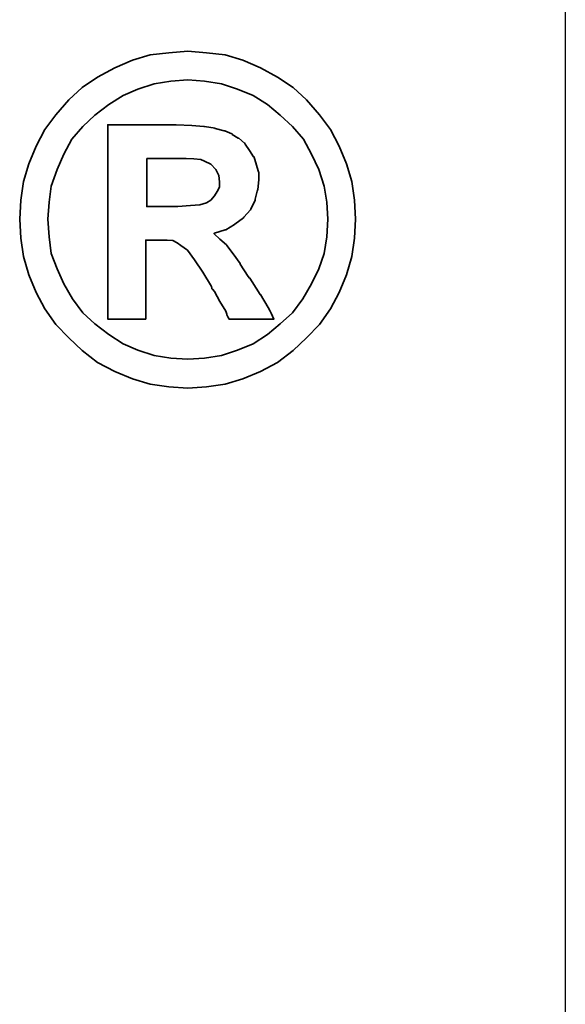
# Model space of a CAD drawing. Header units: millimetres. Extents: x -51 to 427, y -66 to 81.
# Tile 100 of 105: x 266.381 to 267, y 1.302 to 2.42. Entities that reach past the tile are written whole.
import ezdxf

# ---------------------------------------------------------------- set-up
doc = ezdxf.new("R2010")
doc.units = ezdxf.units.MM
for name, color, linetype in [('DIM', 4, 'Continuous'), ('layer 1', 7, 'Continuous'), ('OUT', 3, 'Continuous')]:
    doc.layers.add(name, color=color, linetype=linetype)

# ---------------------------------------------------------------- blocks, each defined once
blk = doc.blocks.new('TBI MOTION logo(完整正式版)')
at = {"layer": 'layer 1', "color": 22, "lineweight": 35}
for points, knots in [([(81.20634, 4.98624), (81.20634, 4.98624), (81.18649, 5.32862), (81.18649, 5.32862), (81.18649, 5.32862), (81.18649, 5.32862), (81.13886, 5.66206), (81.13886, 5.66206), (81.13886, 5.66206), (81.13886, 5.66206), (81.04359, 5.97764), (81.04359, 5.97764), (81.04359, 5.97764), (81.04359, 5.97764), (80.91061, 6.29124), (80.91061, 6.29124), (80.91061, 6.29124), (80.91061, 6.29124), (80.75778, 6.58697), (80.75778, 6.58697), (80.75778, 6.58697), (80.75778, 6.58697), (80.5593, 6.85294), (80.5593, 6.85294), (80.5593, 6.85294), (80.5593, 6.85294), (80.33105, 7.1189), (80.33105, 7.1189), (80.33105, 7.1189), (80.33105, 7.1189), (80.09287, 7.33921), (80.09287, 7.33921), (80.09287, 7.33921), (80.09287, 7.33921), (79.815, 7.51982), (79.815, 7.51982), (79.815, 7.51982), (79.815, 7.51982), (79.51133, 7.69051), (79.51133, 7.69051), (79.51133, 7.69051), (79.51133, 7.69051), (79.19773, 7.8235), (79.19773, 7.8235), (79.19773, 7.8235), (79.19773, 7.8235), (78.88215, 7.91877), (78.88215, 7.91877), (78.88215, 7.91877), (78.88215, 7.91877), (78.54871, 7.95846), (78.54871, 7.95846), (78.54871, 7.95846), (78.54871, 7.95846), (78.21526, 7.98625), (78.21526, 7.98625), (78.21526, 7.98625), (78.21526, 7.98625), (77.87388, 7.95846), (77.87388, 7.95846), (77.87388, 7.95846), (77.87388, 7.95846), (77.54044, 7.91877), (77.54044, 7.91877), (77.54044, 7.91877), (77.54044, 7.91877), (77.22485, 7.8235), (77.22485, 7.8235), (77.22485, 7.8235), (77.22485, 7.8235), (76.91027, 7.69051), (76.91027, 7.69051), (76.91027, 7.69051), (76.91027, 7.69051), (76.6056, 7.51982), (76.6056, 7.51982), (76.6056, 7.51982), (76.6056, 7.51982), (76.32972, 7.33921), (76.32972, 7.33921), (76.32972, 7.33921), (76.32972, 7.33921), (76.09154, 7.1189), (76.09154, 7.1189), (76.09154, 7.1189), (76.09154, 7.1189), (75.86329, 6.85294), (75.86329, 6.85294), (75.86329, 6.85294), (75.86329, 6.85294), (75.66382, 6.58697), (75.66382, 6.58697), (75.66382, 6.58697), (75.66382, 6.58697), (75.51099, 6.29124), (75.51099, 6.29124), (75.51099, 6.29124), (75.51099, 6.29124), (75.37702, 5.97764), (75.37702, 5.97764), (75.37702, 5.97764), (75.37702, 5.97764), (75.28175, 5.66206), (75.28175, 5.66206), (75.28175, 5.66206), (75.28175, 5.66206), (75.23411, 5.32862), (75.23411, 5.32862), (75.23411, 5.32862), (75.23411, 5.32862), (75.21625, 4.98624), (75.21625, 4.98624), (75.21625, 4.98624), (75.21625, 4.98624), (75.23411, 4.6528), (75.23411, 4.6528), (75.23411, 4.6528), (75.23411, 4.6528), (75.28175, 4.32035), (75.28175, 4.32035), (75.28175, 4.32035), (75.28175, 4.32035), (75.37702, 3.99583), (75.37702, 3.99583), (75.37702, 3.99583), (75.37702, 3.99583), (75.51099, 3.68224), (75.51099, 3.68224), (75.51099, 3.68224), (75.51099, 3.68224), (75.66382, 3.38749), (75.66382, 3.38749), (75.66382, 3.38749), (75.66382, 3.38749), (75.86329, 3.10963), (75.86329, 3.10963), (75.86329, 3.10963), (75.86329, 3.10963), (76.09154, 2.87145), (76.09154, 2.87145), (76.09154, 2.87145), (76.09154, 2.87145), (76.32972, 2.6432), (76.32972, 2.6432), (76.32972, 2.6432), (76.32972, 2.6432), (76.6056, 2.43381), (76.6056, 2.43381), (76.6056, 2.43381), (76.6056, 2.43381), (76.91027, 2.27205), (76.91027, 2.27205), (76.91027, 2.27205), (76.91027, 2.27205), (77.22485, 2.13906), (77.22485, 2.13906), (77.22485, 2.13906), (77.22485, 2.13906), (77.54044, 2.0438), (77.54044, 2.0438), (77.54044, 2.0438), (77.54044, 2.0438), (77.87388, 1.99616), (77.87388, 1.99616), (77.87388, 1.99616), (77.87388, 1.99616), (78.21526, 1.97631), (78.21526, 1.97631), (78.21526, 1.97631), (78.21526, 1.97631), (78.54871, 1.99616), (78.54871, 1.99616), (78.54871, 1.99616), (78.54871, 1.99616), (78.88215, 2.0438), (78.88215, 2.0438), (78.88215, 2.0438), (78.88215, 2.0438), (79.19773, 2.13906), (79.19773, 2.13906), (79.19773, 2.13906), (79.19773, 2.13906), (79.51133, 2.27205), (79.51133, 2.27205), (79.51133, 2.27205), (79.51133, 2.27205), (79.815, 2.43381), (79.815, 2.43381), (79.815, 2.43381), (79.815, 2.43381), (80.09287, 2.6432), (80.09287, 2.6432), (80.09287, 2.6432), (80.09287, 2.6432), (80.33105, 2.87145), (80.33105, 2.87145), (80.33105, 2.87145), (80.33105, 2.87145), (80.5593, 3.10963), (80.5593, 3.10963), (80.5593, 3.10963), (80.5593, 3.10963), (80.75778, 3.38749), (80.75778, 3.38749), (80.75778, 3.38749), (80.75778, 3.38749), (80.91061, 3.68224), (80.91061, 3.68224), (80.91061, 3.68224), (80.91061, 3.68224), (81.04359, 3.99583), (81.04359, 3.99583), (81.04359, 3.99583), (81.04359, 3.99583), (81.13886, 4.32035), (81.13886, 4.32035), (81.13886, 4.32035), (81.13886, 4.32035), (81.18649, 4.6528), (81.18649, 4.6528), (81.18649, 4.6528), (81.18649, 4.6528), (81.20634, 4.98624), (81.20634, 4.98624)], [0, 0, 0, 0, 0.01785714, 0.01785714, 0.01785714, 0.01785714, 0.03571429, 0.03571429, 0.03571429, 0.03571429, 0.05357143, 0.05357143, 0.05357143, 0.05357143, 0.07142857, 0.07142857, 0.07142857, 0.07142857, 0.08928571, 0.08928571, 0.08928571, 0.08928571, 0.10714286, 0.10714286, 0.10714286, 0.10714286, 0.125, 0.125, 0.125, 0.125, 0.14285714, 0.14285714, 0.14285714, 0.14285714, 0.16071429, 0.16071429, 0.16071429, 0.16071429, 0.17857143, 0.17857143, 0.17857143, 0.17857143, 0.19642857, 0.19642857, 0.19642857, 0.19642857, 0.21428571, 0.21428571, 0.21428571, 0.21428571, 0.23214286, 0.23214286, 0.23214286, 0.23214286, 0.25, 0.25, 0.25, 0.25, 0.26785714, 0.26785714, 0.26785714, 0.26785714, 0.28571429, 0.28571429, 0.28571429, 0.28571429, 0.30357143, 0.30357143, 0.30357143, 0.30357143, 0.32142857, 0.32142857, 0.32142857, 0.32142857, 0.33928571, 0.33928571, 0.33928571, 0.33928571, 0.35714286, 0.35714286, 0.35714286, 0.35714286, 0.375, 0.375, 0.375, 0.375, 0.39285714, 0.39285714, 0.39285714, 0.39285714, 0.41071429, 0.41071429, 0.41071429, 0.41071429, 0.42857143, 0.42857143, 0.42857143, 0.42857143, 0.44642857, 0.44642857, 0.44642857, 0.44642857, 0.46428571, 0.46428571, 0.46428571, 0.46428571, 0.48214286, 0.48214286, 0.48214286, 0.48214286, 0.5, 0.5, 0.5, 0.5, 0.51785714, 0.51785714, 0.51785714, 0.51785714, 0.53571429, 0.53571429, 0.53571429, 0.53571429, 0.55357143, 0.55357143, 0.55357143, 0.55357143, 0.57142857, 0.57142857, 0.57142857, 0.57142857, 0.58928571, 0.58928571, 0.58928571, 0.58928571, 0.60714286, 0.60714286, 0.60714286, 0.60714286, 0.625, 0.625, 0.625, 0.625, 0.64285714, 0.64285714, 0.64285714, 0.64285714, 0.66071429, 0.66071429, 0.66071429, 0.66071429, 0.67857143, 0.67857143, 0.67857143, 0.67857143, 0.69642857, 0.69642857, 0.69642857, 0.69642857, 0.71428571, 0.71428571, 0.71428571, 0.71428571, 0.73214286, 0.73214286, 0.73214286, 0.73214286, 0.75, 0.75, 0.75, 0.75, 0.76785714, 0.76785714, 0.76785714, 0.76785714, 0.78571429, 0.78571429, 0.78571429, 0.78571429, 0.80357143, 0.80357143, 0.80357143, 0.80357143, 0.82142857, 0.82142857, 0.82142857, 0.82142857, 0.83928571, 0.83928571, 0.83928571, 0.83928571, 0.85714286, 0.85714286, 0.85714286, 0.85714286, 0.875, 0.875, 0.875, 0.875, 0.89285714, 0.89285714, 0.89285714, 0.89285714, 0.91071429, 0.91071429, 0.91071429, 0.91071429, 0.92857143, 0.92857143, 0.92857143, 0.92857143, 0.94642857, 0.94642857, 0.94642857, 0.94642857, 0.96428571, 0.96428571, 0.96428571, 0.96428571, 0.98214286, 0.98214286, 0.98214286, 0.98214286, 1, 1, 1, 1]), ([(80.71014, 4.98624), (80.71014, 4.98624), (80.69129, 5.29091), (80.69129, 5.29091), (80.69129, 5.29091), (80.69129, 5.29091), (80.64464, 5.57672), (80.64464, 5.57672), (80.64464, 5.57672), (80.64464, 5.57672), (80.54937, 5.87245), (80.54937, 5.87245), (80.54937, 5.87245), (80.54937, 5.87245), (80.41639, 6.14833), (80.41639, 6.14833), (80.41639, 6.14833), (80.41639, 6.14833), (80.27349, 6.41429), (80.27349, 6.41429), (80.27349, 6.41429), (80.27349, 6.41429), (80.08295, 6.64255), (80.08295, 6.64255), (80.08295, 6.64255), (80.08295, 6.64255), (79.86264, 6.84301), (79.86264, 6.84301), (79.86264, 6.84301), (79.86264, 6.84301), (79.63439, 7.03355), (79.63439, 7.03355), (79.63439, 7.03355), (79.63439, 7.03355), (79.37835, 7.1963), (79.37835, 7.1963), (79.37835, 7.1963), (79.37835, 7.1963), (79.10246, 7.30944), (79.10246, 7.30944), (79.10246, 7.30944), (79.10246, 7.30944), (78.81665, 7.40471), (78.81665, 7.40471), (78.81665, 7.40471), (78.81665, 7.40471), (78.511, 7.45234), (78.511, 7.45234), (78.511, 7.45234), (78.511, 7.45234), (78.21526, 7.47219), (78.21526, 7.47219), (78.21526, 7.47219), (78.21526, 7.47219), (77.9106, 7.45234), (77.9106, 7.45234), (77.9106, 7.45234), (77.9106, 7.45234), (77.61685, 7.40471), (77.61685, 7.40471), (77.61685, 7.40471), (77.61685, 7.40471), (77.32012, 7.30944), (77.32012, 7.30944), (77.32012, 7.30944), (77.32012, 7.30944), (77.06309, 7.1963), (77.06309, 7.1963), (77.06309, 7.1963), (77.06309, 7.1963), (76.80606, 7.03355), (76.80606, 7.03355), (76.80606, 7.03355), (76.80606, 7.03355), (76.55797, 6.84301), (76.55797, 6.84301), (76.55797, 6.84301), (76.55797, 6.84301), (76.34063, 6.64255), (76.34063, 6.64255), (76.34063, 6.64255), (76.34063, 6.64255), (76.1491, 6.41429), (76.1491, 6.41429), (76.1491, 6.41429), (76.1491, 6.41429), (76.0062, 6.14833), (76.0062, 6.14833), (76.0062, 6.14833), (76.0062, 6.14833), (75.88314, 5.87245), (75.88314, 5.87245), (75.88314, 5.87245), (75.88314, 5.87245), (75.77794, 5.57672), (75.77794, 5.57672), (75.77794, 5.57672), (75.77794, 5.57672), (75.73924, 5.29091), (75.73924, 5.29091), (75.73924, 5.29091), (75.73924, 5.29091), (75.72039, 4.98624), (75.72039, 4.98624), (75.72039, 4.98624), (75.72039, 4.98624), (75.73924, 4.67165), (75.73924, 4.67165), (75.73924, 4.67165), (75.73924, 4.67165), (75.77794, 4.37791), (75.77794, 4.37791), (75.77794, 4.37791), (75.77794, 4.37791), (75.88314, 4.10102), (75.88314, 4.10102), (75.88314, 4.10102), (75.88314, 4.10102), (76.0062, 3.83407), (76.0062, 3.83407), (76.0062, 3.83407), (76.0062, 3.83407), (76.15902, 3.56811), (76.15902, 3.56811), (76.15902, 3.56811), (76.15902, 3.56811), (76.34063, 3.32001), (76.34063, 3.32001), (76.34063, 3.32001), (76.34063, 3.32001), (76.55797, 3.11955), (76.55797, 3.11955), (76.55797, 3.11955), (76.55797, 3.11955), (76.80606, 2.92901), (76.80606, 2.92901), (76.80606, 2.92901), (76.80606, 2.92901), (77.06309, 2.76725), (77.06309, 2.76725), (77.06309, 2.76725), (77.06309, 2.76725), (77.32012, 2.65412), (77.32012, 2.65412), (77.32012, 2.65412), (77.32012, 2.65412), (77.61685, 2.55786), (77.61685, 2.55786), (77.61685, 2.55786), (77.61685, 2.55786), (77.9106, 2.51022), (77.9106, 2.51022), (77.9106, 2.51022), (77.9106, 2.51022), (78.21526, 2.49137), (78.21526, 2.49137), (78.21526, 2.49137), (78.21526, 2.49137), (78.511, 2.51022), (78.511, 2.51022), (78.511, 2.51022), (78.511, 2.51022), (78.81665, 2.55786), (78.81665, 2.55786), (78.81665, 2.55786), (78.81665, 2.55786), (79.10246, 2.65412), (79.10246, 2.65412), (79.10246, 2.65412), (79.10246, 2.65412), (79.37835, 2.76725), (79.37835, 2.76725), (79.37835, 2.76725), (79.37835, 2.76725), (79.63439, 2.92901), (79.63439, 2.92901), (79.63439, 2.92901), (79.63439, 2.92901), (79.86264, 3.11955), (79.86264, 3.11955), (79.86264, 3.11955), (79.86264, 3.11955), (80.08295, 3.32001), (80.08295, 3.32001), (80.08295, 3.32001), (80.08295, 3.32001), (80.26356, 3.56811), (80.26356, 3.56811), (80.26356, 3.56811), (80.26356, 3.56811), (80.41639, 3.83407), (80.41639, 3.83407), (80.41639, 3.83407), (80.41639, 3.83407), (80.54937, 4.10102), (80.54937, 4.10102), (80.54937, 4.10102), (80.54937, 4.10102), (80.64464, 4.37791), (80.64464, 4.37791), (80.64464, 4.37791), (80.64464, 4.37791), (80.69129, 4.67165), (80.69129, 4.67165), (80.69129, 4.67165), (80.69129, 4.67165), (80.71014, 4.98624), (80.71014, 4.98624)], [0, 0, 0, 0, 0.01923077, 0.01923077, 0.01923077, 0.01923077, 0.03846154, 0.03846154, 0.03846154, 0.03846154, 0.05769231, 0.05769231, 0.05769231, 0.05769231, 0.07692308, 0.07692308, 0.07692308, 0.07692308, 0.09615385, 0.09615385, 0.09615385, 0.09615385, 0.11538462, 0.11538462, 0.11538462, 0.11538462, 0.13461538, 0.13461538, 0.13461538, 0.13461538, 0.15384615, 0.15384615, 0.15384615, 0.15384615, 0.17307692, 0.17307692, 0.17307692, 0.17307692, 0.19230769, 0.19230769, 0.19230769, 0.19230769, 0.21153846, 0.21153846, 0.21153846, 0.21153846, 0.23076923, 0.23076923, 0.23076923, 0.23076923, 0.25, 0.25, 0.25, 0.25, 0.26923077, 0.26923077, 0.26923077, 0.26923077, 0.28846154, 0.28846154, 0.28846154, 0.28846154, 0.30769231, 0.30769231, 0.30769231, 0.30769231, 0.32692308, 0.32692308, 0.32692308, 0.32692308, 0.34615385, 0.34615385, 0.34615385, 0.34615385, 0.36538462, 0.36538462, 0.36538462, 0.36538462, 0.38461538, 0.38461538, 0.38461538, 0.38461538, 0.40384615, 0.40384615, 0.40384615, 0.40384615, 0.42307692, 0.42307692, 0.42307692, 0.42307692, 0.44230769, 0.44230769, 0.44230769, 0.44230769, 0.46153846, 0.46153846, 0.46153846, 0.46153846, 0.48076923, 0.48076923, 0.48076923, 0.48076923, 0.5, 0.5, 0.5, 0.5, 0.51923077, 0.51923077, 0.51923077, 0.51923077, 0.53846154, 0.53846154, 0.53846154, 0.53846154, 0.55769231, 0.55769231, 0.55769231, 0.55769231, 0.57692308, 0.57692308, 0.57692308, 0.57692308, 0.59615385, 0.59615385, 0.59615385, 0.59615385, 0.61538462, 0.61538462, 0.61538462, 0.61538462, 0.63461538, 0.63461538, 0.63461538, 0.63461538, 0.65384615, 0.65384615, 0.65384615, 0.65384615, 0.67307692, 0.67307692, 0.67307692, 0.67307692, 0.69230769, 0.69230769, 0.69230769, 0.69230769, 0.71153846, 0.71153846, 0.71153846, 0.71153846, 0.73076923, 0.73076923, 0.73076923, 0.73076923, 0.75, 0.75, 0.75, 0.75, 0.76923077, 0.76923077, 0.76923077, 0.76923077, 0.78846154, 0.78846154, 0.78846154, 0.78846154, 0.80769231, 0.80769231, 0.80769231, 0.80769231, 0.82692308, 0.82692308, 0.82692308, 0.82692308, 0.84615385, 0.84615385, 0.84615385, 0.84615385, 0.86538462, 0.86538462, 0.86538462, 0.86538462, 0.88461538, 0.88461538, 0.88461538, 0.88461538, 0.90384615, 0.90384615, 0.90384615, 0.90384615, 0.92307692, 0.92307692, 0.92307692, 0.92307692, 0.94230769, 0.94230769, 0.94230769, 0.94230769, 0.96153846, 0.96153846, 0.96153846, 0.96153846, 0.98076923, 0.98076923, 0.98076923, 0.98076923, 1, 1, 1, 1]), ([(76.78721, 3.2823), (76.78721, 3.2823), (76.78721, 3.32001), (76.78721, 3.32001), (76.78721, 3.32001), (76.78721, 3.32001), (76.78721, 3.42422), (76.78721, 3.42422), (76.78721, 3.42422), (76.78721, 3.42422), (76.78721, 3.59689), (76.78721, 3.59689), (76.78721, 3.59689), (76.78721, 3.59689), (76.78721, 3.80529), (76.78721, 3.80529), (76.78721, 3.80529), (76.78721, 3.80529), (76.78721, 4.0524), (76.78721, 4.0524), (76.78721, 4.0524), (76.78721, 4.0524), (76.78721, 4.32035), (76.78721, 4.32035), (76.78721, 4.32035), (76.78721, 4.32035), (76.78721, 4.92868), (76.78721, 4.92868), (76.78721, 4.92868), (76.78721, 4.92868), (76.78721, 5.53801), (76.78721, 5.53801), (76.78721, 5.53801), (76.78721, 5.53801), (76.78721, 5.82482), (76.78721, 5.82482), (76.78721, 5.82482), (76.78721, 5.82482), (76.78721, 6.07291), (76.78721, 6.07291), (76.78721, 6.07291), (76.78721, 6.07291), (76.78721, 6.30017), (76.78721, 6.30017), (76.78721, 6.30017), (76.78721, 6.30017), (76.78721, 6.45399), (76.78721, 6.45399), (76.78721, 6.45399), (76.78721, 6.45399), (76.78721, 6.5572), (76.78721, 6.5572), (76.78721, 6.5572), (76.78721, 6.5572), (76.78721, 6.59689), (76.78721, 6.59689), (76.78721, 6.59689), (76.78721, 6.59689), (76.78721, 6.67232), (76.78721, 6.67232), (76.78721, 6.67232), (76.78721, 6.67232), (76.8537, 6.67232), (76.8537, 6.67232), (76.8537, 6.67232), (76.8537, 6.67232), (76.87355, 6.67232), (76.87355, 6.67232), (76.87355, 6.67232), (76.87355, 6.67232), (76.91027, 6.67232), (76.91027, 6.67232), (76.91027, 6.67232), (76.91027, 6.67232), (77.04424, 6.67232), (77.04424, 6.67232), (77.04424, 6.67232), (77.04424, 6.67232), (77.22485, 6.67232), (77.22485, 6.67232), (77.22485, 6.67232), (77.22485, 6.67232), (77.43524, 6.67232), (77.43524, 6.67232), (77.43524, 6.67232), (77.43524, 6.67232), (77.65357, 6.67232), (77.65357, 6.67232), (77.65357, 6.67232), (77.65357, 6.67232), (77.82625, 6.67232), (77.82625, 6.67232), (77.82625, 6.67232), (77.82625, 6.67232), (77.94037, 6.67232), (77.94037, 6.67232), (77.94037, 6.67232), (77.94037, 6.67232), (77.97709, 6.67232), (77.97709, 6.67232), (77.97709, 6.67232), (77.97709, 6.67232), (77.99694, 6.67232), (77.99694, 6.67232), (77.99694, 6.67232), (77.99694, 6.67232), (78.00686, 6.67232), (78.00686, 6.67232), (78.00686, 6.67232), (78.00686, 6.67232), (78.28275, 6.6624), (78.28275, 6.6624), (78.28275, 6.6624), (78.28275, 6.6624), (78.50107, 6.64255), (78.50107, 6.64255), (78.50107, 6.64255), (78.50107, 6.64255), (78.511, 6.64255), (78.511, 6.64255), (78.511, 6.64255), (78.511, 6.64255), (78.70154, 6.61476), (78.70154, 6.61476), (78.70154, 6.61476), (78.70154, 6.61476), (78.70154, 6.60483), (78.70154, 6.60483), (78.70154, 6.60483), (78.70154, 6.60483), (78.86429, 6.56713), (78.86429, 6.56713), (78.86429, 6.56713), (78.86429, 6.56713), (78.87223, 6.56713), (78.87223, 6.56713), (78.87223, 6.56713), (78.87223, 6.56713), (78.99727, 6.51056), (78.99727, 6.51056), (78.99727, 6.51056), (78.99727, 6.51056), (79.00719, 6.51056), (79.00719, 6.51056), (79.00719, 6.51056), (79.00719, 6.51056), (79.00719, 6.50162), (79.00719, 6.50162), (79.00719, 6.50162), (79.00719, 6.50162), (79.1104, 6.43415), (79.1104, 6.43415), (79.1104, 6.43415), (79.1104, 6.43415), (79.12132, 6.43415), (79.12132, 6.43415), (79.12132, 6.43415), (79.12132, 6.43415), (79.22552, 6.34781), (79.22552, 6.34781), (79.22552, 6.34781), (79.22552, 6.34781), (79.23544, 6.33888), (79.23544, 6.33888), (79.23544, 6.33888), (79.23544, 6.33888), (79.23544, 6.32895), (79.23544, 6.32895), (79.23544, 6.32895), (79.23544, 6.32895), (79.31087, 6.21483), (79.31087, 6.21483), (79.31087, 6.21483), (79.31087, 6.21483), (79.38629, 6.1007), (79.38629, 6.1007), (79.38629, 6.1007), (79.38629, 6.1007), (79.3972, 6.1007), (79.3972, 6.1007), (79.3972, 6.1007), (79.3972, 6.1007), (79.3972, 6.09078), (79.3972, 6.09078), (79.3972, 6.09078), (79.3972, 6.09078), (79.43392, 5.97764), (79.43392, 5.97764), (79.43392, 5.97764), (79.43392, 5.97764), (79.43392, 5.96772), (79.43392, 5.96772), (79.43392, 5.96772), (79.43392, 5.96772), (79.47362, 5.83474), (79.47362, 5.83474), (79.47362, 5.83474), (79.47362, 5.83474), (79.48156, 5.82482), (79.48156, 5.82482), (79.48156, 5.82482), (79.48156, 5.82482), (79.48156, 5.69977), (79.48156, 5.69977), (79.48156, 5.69977), (79.48156, 5.69977), (79.48156, 5.69183), (79.48156, 5.69183), (79.48156, 5.69183), (79.48156, 5.69183), (79.4637, 5.51915), (79.4637, 5.51915), (79.4637, 5.51915), (79.4637, 5.51915), (79.4637, 5.51122), (79.4637, 5.51122), (79.4637, 5.51122), (79.4637, 5.51122), (79.45377, 5.51122), (79.45377, 5.51122), (79.45377, 5.51122), (79.45377, 5.51122), (79.41507, 5.34847), (79.41507, 5.34847), (79.41507, 5.34847), (79.41507, 5.34847), (79.41507, 5.33854), (79.41507, 5.33854), (79.41507, 5.33854), (79.41507, 5.33854), (79.41507, 5.32862), (79.41507, 5.32862), (79.41507, 5.32862), (79.41507, 5.32862), (79.33865, 5.16785), (79.33865, 5.16785), (79.33865, 5.16785), (79.33865, 5.16785), (79.33071, 5.15693), (79.33071, 5.15693), (79.33071, 5.15693), (79.33071, 5.15693), (79.2156, 5.02495), (79.2156, 5.02495), (79.2156, 5.02495), (79.2156, 5.02495), (79.20567, 5.01502), (79.20567, 5.01502), (79.20567, 5.01502), (79.20567, 5.01502), (79.05483, 4.89991), (79.05483, 4.89991), (79.05483, 4.89991), (79.05483, 4.89991), (79.04491, 4.89197), (79.04491, 4.89197), (79.04491, 4.89197), (79.04491, 4.89197), (78.89208, 4.7967), (78.89208, 4.7967), (78.89208, 4.7967), (78.89208, 4.7967), (78.88215, 4.7967), (78.88215, 4.7967), (78.88215, 4.7967), (78.88215, 4.7967), (78.69161, 4.73913), (78.69161, 4.73913), (78.69161, 4.73913), (78.69161, 4.73913), (78.68169, 4.73913), (78.68169, 4.73913), (78.68169, 4.73913), (78.68169, 4.73913), (78.68169, 4.72921), (78.68169, 4.72921), (78.68169, 4.72921), (78.68169, 4.72921), (78.78688, 4.63394), (78.78688, 4.63394), (78.78688, 4.63394), (78.78688, 4.63394), (78.902, 4.52875), (78.902, 4.52875), (78.902, 4.52875), (78.902, 4.52875), (78.91093, 4.52081), (78.91093, 4.52081), (78.91093, 4.52081), (78.91093, 4.52081), (79.02506, 4.36798), (79.02506, 4.36798), (79.02506, 4.36798), (79.02506, 4.36798), (79.1501, 4.1953), (79.1501, 4.1953), (79.1501, 4.1953), (79.1501, 4.1953), (79.1501, 4.18736), (79.1501, 4.18736), (79.1501, 4.18736), (79.1501, 4.18736), (79.29201, 3.96705), (79.29201, 3.96705), (79.29201, 3.96705), (79.29201, 3.96705), (79.31087, 3.93828), (79.31087, 3.93828), (79.31087, 3.93828), (79.31087, 3.93828), (79.32079, 3.93828), (79.32079, 3.93828), (79.32079, 3.93828), (79.32079, 3.93828), (79.3585, 3.87178), (79.3585, 3.87178), (79.3585, 3.87178), (79.3585, 3.87178), (79.50141, 3.64353), (79.50141, 3.64353), (79.50141, 3.64353), (79.50141, 3.64353), (79.51133, 3.64353), (79.51133, 3.64353), (79.51133, 3.64353), (79.51133, 3.64353), (79.64431, 3.41528), (79.64431, 3.41528), (79.64431, 3.41528), (79.64431, 3.41528), (79.68202, 3.3478), (79.68202, 3.3478), (79.68202, 3.3478), (79.68202, 3.3478), (79.70187, 3.31009), (79.70187, 3.31009), (79.70187, 3.31009), (79.70187, 3.31009), (79.7495, 3.2049), (79.7495, 3.2049), (79.7495, 3.2049), (79.7495, 3.2049), (79.64431, 3.2049), (79.64431, 3.2049), (79.64431, 3.2049), (79.64431, 3.2049), (79.62546, 3.2049), (79.62546, 3.2049), (79.62546, 3.2049), (79.62546, 3.2049), (79.53912, 3.2049), (79.53912, 3.2049), (79.53912, 3.2049), (79.53912, 3.2049), (79.31087, 3.2049), (79.31087, 3.2049), (79.31087, 3.2049), (79.31087, 3.2049), (79.08262, 3.2049), (79.08262, 3.2049), (79.08262, 3.2049), (79.08262, 3.2049), (79.00719, 3.2049), (79.00719, 3.2049), (79.00719, 3.2049), (79.00719, 3.2049), (78.98735, 3.2049), (78.98735, 3.2049), (78.98735, 3.2049), (78.98735, 3.2049), (78.94964, 3.2049), (78.94964, 3.2049), (78.94964, 3.2049), (78.94964, 3.2049), (78.92979, 3.24459), (78.92979, 3.24459), (78.92979, 3.24459), (78.92979, 3.24459), (78.91093, 3.2823), (78.91093, 3.2823), (78.91093, 3.2823), (78.91093, 3.2823), (78.91093, 3.29223), (78.91093, 3.29223), (78.91093, 3.29223), (78.91093, 3.29223), (78.89208, 3.3478), (78.89208, 3.3478), (78.89208, 3.3478), (78.89208, 3.3478), (78.78688, 3.52048), (78.78688, 3.52048), (78.78688, 3.52048), (78.78688, 3.52048), (78.69161, 3.7001), (78.69161, 3.7001), (78.69161, 3.7001), (78.69161, 3.7001), (78.6539, 3.7388), (78.6539, 3.7388), (78.6539, 3.7388), (78.6539, 3.7388), (78.64398, 3.74873), (78.64398, 3.74873), (78.64398, 3.74873), (78.64398, 3.74873), (78.64398, 3.75766), (78.64398, 3.75766), (78.64398, 3.75766), (78.64398, 3.75766), (78.63405, 3.78644), (78.63405, 3.78644), (78.63405, 3.78644), (78.63405, 3.78644), (78.48321, 4.04347), (78.48321, 4.04347), (78.48321, 4.04347), (78.48321, 4.04347), (78.33038, 4.2618), (78.33038, 4.2618), (78.33038, 4.2618), (78.33038, 4.2618), (78.20732, 4.43447), (78.20732, 4.43447), (78.20732, 4.43447), (78.20732, 4.43447), (78.09221, 4.52081), (78.09221, 4.52081), (78.09221, 4.52081), (78.09221, 4.52081), (78.02472, 4.56845), (78.02472, 4.56845), (78.02472, 4.56845), (78.02472, 4.56845), (77.9493, 4.60616), (77.9493, 4.60616), (77.9493, 4.60616), (77.9493, 4.60616), (77.8451, 4.61608), (77.8451, 4.61608), (77.8451, 4.61608), (77.8451, 4.61608), (77.71113, 4.61608), (77.71113, 4.61608), (77.71113, 4.61608), (77.71113, 4.61608), (77.69128, 4.61608), (77.69128, 4.61608), (77.69128, 4.61608), (77.69128, 4.61608), (77.67342, 4.61608), (77.67342, 4.61608), (77.67342, 4.61608), (77.67342, 4.61608), (77.5583, 4.61608), (77.5583, 4.61608), (77.5583, 4.61608), (77.5583, 4.61608), (77.46303, 4.61608), (77.46303, 4.61608), (77.46303, 4.61608), (77.46303, 4.61608), (77.46303, 4.54761), (77.46303, 4.54761), (77.46303, 4.54761), (77.46303, 4.54761), (77.46303, 4.47318), (77.46303, 4.47318), (77.46303, 4.47318), (77.46303, 4.47318), (77.46303, 4.24294), (77.46303, 4.24294), (77.46303, 4.24294), (77.46303, 4.24294), (77.46303, 3.99583), (77.46303, 3.99583), (77.46303, 3.99583), (77.46303, 3.99583), (77.46303, 3.72888), (77.46303, 3.72888), (77.46303, 3.72888), (77.46303, 3.72888), (77.46303, 3.51055), (77.46303, 3.51055), (77.46303, 3.51055), (77.46303, 3.51055), (77.46303, 3.42422), (77.46303, 3.42422), (77.46303, 3.42422), (77.46303, 3.42422), (77.46303, 3.35773), (77.46303, 3.35773), (77.46303, 3.35773), (77.46303, 3.35773), (77.46303, 3.30017), (77.46303, 3.30017), (77.46303, 3.30017), (77.46303, 3.30017), (77.46303, 3.2823), (77.46303, 3.2823), (77.46303, 3.2823), (77.46303, 3.2823), (77.46303, 3.2049), (77.46303, 3.2049), (77.46303, 3.2049), (77.46303, 3.2049), (77.39753, 3.2049), (77.39753, 3.2049), (77.39753, 3.2049), (77.39753, 3.2049), (77.37768, 3.2049), (77.37768, 3.2049), (77.37768, 3.2049), (77.37768, 3.2049), (77.32012, 3.2049), (77.32012, 3.2049), (77.32012, 3.2049), (77.32012, 3.2049), (77.12165, 3.2049), (77.12165, 3.2049), (77.12165, 3.2049), (77.12165, 3.2049), (76.94897, 3.2049), (76.94897, 3.2049), (76.94897, 3.2049), (76.94897, 3.2049), (76.8924, 3.2049), (76.8924, 3.2049), (76.8924, 3.2049), (76.8924, 3.2049), (76.8537, 3.2049), (76.8537, 3.2049), (76.8537, 3.2049), (76.8537, 3.2049), (76.78721, 3.2049), (76.78721, 3.2049), (76.78721, 3.2049), (76.78721, 3.2049), (76.78721, 3.2823), (76.78721, 3.2823)], [0, 0, 0, 0, 0.00740741, 0.00740741, 0.00740741, 0.00740741, 0.01481481, 0.01481481, 0.01481481, 0.01481481, 0.02222222, 0.02222222, 0.02222222, 0.02222222, 0.02962963, 0.02962963, 0.02962963, 0.02962963, 0.03703704, 0.03703704, 0.03703704, 0.03703704, 0.04444444, 0.04444444, 0.04444444, 0.04444444, 0.05185185, 0.05185185, 0.05185185, 0.05185185, 0.05925926, 0.05925926, 0.05925926, 0.05925926, 0.06666667, 0.06666667, 0.06666667, 0.06666667, 0.07407407, 0.07407407, 0.07407407, 0.07407407, 0.08148148, 0.08148148, 0.08148148, 0.08148148, 0.08888889, 0.08888889, 0.08888889, 0.08888889, 0.0962963, 0.0962963, 0.0962963, 0.0962963, 0.1037037, 0.1037037, 0.1037037, 0.1037037, 0.11111111, 0.11111111, 0.11111111, 0.11111111, 0.11851852, 0.11851852, 0.11851852, 0.11851852, 0.12592593, 0.12592593, 0.12592593, 0.12592593, 0.13333333, 0.13333333, 0.13333333, 0.13333333, 0.14074074, 0.14074074, 0.14074074, 0.14074074, 0.14814815, 0.14814815, 0.14814815, 0.14814815, 0.15555556, 0.15555556, 0.15555556, 0.15555556, 0.16296296, 0.16296296, 0.16296296, 0.16296296, 0.17037037, 0.17037037, 0.17037037, 0.17037037, 0.17777778, 0.17777778, 0.17777778, 0.17777778, 0.18518519, 0.18518519, 0.18518519, 0.18518519, 0.19259259, 0.19259259, 0.19259259, 0.19259259, 0.2, 0.2, 0.2, 0.2, 0.20740741, 0.20740741, 0.20740741, 0.20740741, 0.21481481, 0.21481481, 0.21481481, 0.21481481, 0.22222222, 0.22222222, 0.22222222, 0.22222222, 0.22962963, 0.22962963, 0.22962963, 0.22962963, 0.23703704, 0.23703704, 0.23703704, 0.23703704, 0.24444444, 0.24444444, 0.24444444, 0.24444444, 0.25185185, 0.25185185, 0.25185185, 0.25185185, 0.25925926, 0.25925926, 0.25925926, 0.25925926, 0.26666667, 0.26666667, 0.26666667, 0.26666667, 0.27407407, 0.27407407, 0.27407407, 0.27407407, 0.28148148, 0.28148148, 0.28148148, 0.28148148, 0.28888889, 0.28888889, 0.28888889, 0.28888889, 0.2962963, 0.2962963, 0.2962963, 0.2962963, 0.3037037, 0.3037037, 0.3037037, 0.3037037, 0.31111111, 0.31111111, 0.31111111, 0.31111111, 0.31851852, 0.31851852, 0.31851852, 0.31851852, 0.32592593, 0.32592593, 0.32592593, 0.32592593, 0.33333333, 0.33333333, 0.33333333, 0.33333333, 0.34074074, 0.34074074, 0.34074074, 0.34074074, 0.34814815, 0.34814815, 0.34814815, 0.34814815, 0.35555556, 0.35555556, 0.35555556, 0.35555556, 0.36296296, 0.36296296, 0.36296296, 0.36296296, 0.37037037, 0.37037037, 0.37037037, 0.37037037, 0.37777778, 0.37777778, 0.37777778, 0.37777778, 0.38518519, 0.38518519, 0.38518519, 0.38518519, 0.39259259, 0.39259259, 0.39259259, 0.39259259, 0.4, 0.4, 0.4, 0.4, 0.40740741, 0.40740741, 0.40740741, 0.40740741, 0.41481481, 0.41481481, 0.41481481, 0.41481481, 0.42222222, 0.42222222, 0.42222222, 0.42222222, 0.42962963, 0.42962963, 0.42962963, 0.42962963, 0.43703704, 0.43703704, 0.43703704, 0.43703704, 0.44444444, 0.44444444, 0.44444444, 0.44444444, 0.45185185, 0.45185185, 0.45185185, 0.45185185, 0.45925926, 0.45925926, 0.45925926, 0.45925926, 0.46666667, 0.46666667, 0.46666667, 0.46666667, 0.47407407, 0.47407407, 0.47407407, 0.47407407, 0.48148148, 0.48148148, 0.48148148, 0.48148148, 0.48888889, 0.48888889, 0.48888889, 0.48888889, 0.4962963, 0.4962963, 0.4962963, 0.4962963, 0.5037037, 0.5037037, 0.5037037, 0.5037037, 0.51111111, 0.51111111, 0.51111111, 0.51111111, 0.51851852, 0.51851852, 0.51851852, 0.51851852, 0.52592593, 0.52592593, 0.52592593, 0.52592593, 0.53333333, 0.53333333, 0.53333333, 0.53333333, 0.54074074, 0.54074074, 0.54074074, 0.54074074, 0.54814815, 0.54814815, 0.54814815, 0.54814815, 0.55555556, 0.55555556, 0.55555556, 0.55555556, 0.56296296, 0.56296296, 0.56296296, 0.56296296, 0.57037037, 0.57037037, 0.57037037, 0.57037037, 0.57777778, 0.57777778, 0.57777778, 0.57777778, 0.58518519, 0.58518519, 0.58518519, 0.58518519, 0.59259259, 0.59259259, 0.59259259, 0.59259259, 0.6, 0.6, 0.6, 0.6, 0.60740741, 0.60740741, 0.60740741, 0.60740741, 0.61481481, 0.61481481, 0.61481481, 0.61481481, 0.62222222, 0.62222222, 0.62222222, 0.62222222, 0.62962963, 0.62962963, 0.62962963, 0.62962963, 0.63703704, 0.63703704, 0.63703704, 0.63703704, 0.64444444, 0.64444444, 0.64444444, 0.64444444, 0.65185185, 0.65185185, 0.65185185, 0.65185185, 0.65925926, 0.65925926, 0.65925926, 0.65925926, 0.66666667, 0.66666667, 0.66666667, 0.66666667, 0.67407407, 0.67407407, 0.67407407, 0.67407407, 0.68148148, 0.68148148, 0.68148148, 0.68148148, 0.68888889, 0.68888889, 0.68888889, 0.68888889, 0.6962963, 0.6962963, 0.6962963, 0.6962963, 0.7037037, 0.7037037, 0.7037037, 0.7037037, 0.71111111, 0.71111111, 0.71111111, 0.71111111, 0.71851852, 0.71851852, 0.71851852, 0.71851852, 0.72592593, 0.72592593, 0.72592593, 0.72592593, 0.73333333, 0.73333333, 0.73333333, 0.73333333, 0.74074074, 0.74074074, 0.74074074, 0.74074074, 0.74814815, 0.74814815, 0.74814815, 0.74814815, 0.75555556, 0.75555556, 0.75555556, 0.75555556, 0.76296296, 0.76296296, 0.76296296, 0.76296296, 0.77037037, 0.77037037, 0.77037037, 0.77037037, 0.77777778, 0.77777778, 0.77777778, 0.77777778, 0.78518519, 0.78518519, 0.78518519, 0.78518519, 0.79259259, 0.79259259, 0.79259259, 0.79259259, 0.8, 0.8, 0.8, 0.8, 0.80740741, 0.80740741, 0.80740741, 0.80740741, 0.81481481, 0.81481481, 0.81481481, 0.81481481, 0.82222222, 0.82222222, 0.82222222, 0.82222222, 0.82962963, 0.82962963, 0.82962963, 0.82962963, 0.83703704, 0.83703704, 0.83703704, 0.83703704, 0.84444444, 0.84444444, 0.84444444, 0.84444444, 0.85185185, 0.85185185, 0.85185185, 0.85185185, 0.85925926, 0.85925926, 0.85925926, 0.85925926, 0.86666667, 0.86666667, 0.86666667, 0.86666667, 0.87407407, 0.87407407, 0.87407407, 0.87407407, 0.88148148, 0.88148148, 0.88148148, 0.88148148, 0.88888889, 0.88888889, 0.88888889, 0.88888889, 0.8962963, 0.8962963, 0.8962963, 0.8962963, 0.9037037, 0.9037037, 0.9037037, 0.9037037, 0.91111111, 0.91111111, 0.91111111, 0.91111111, 0.91851852, 0.91851852, 0.91851852, 0.91851852, 0.92592593, 0.92592593, 0.92592593, 0.92592593, 0.93333333, 0.93333333, 0.93333333, 0.93333333, 0.94074074, 0.94074074, 0.94074074, 0.94074074, 0.94814815, 0.94814815, 0.94814815, 0.94814815, 0.95555556, 0.95555556, 0.95555556, 0.95555556, 0.96296296, 0.96296296, 0.96296296, 0.96296296, 0.97037037, 0.97037037, 0.97037037, 0.97037037, 0.97777778, 0.97777778, 0.97777778, 0.97777778, 0.98518519, 0.98518519, 0.98518519, 0.98518519, 0.99259259, 0.99259259, 0.99259259, 0.99259259, 1, 1, 1, 1]), ([(77.48288, 6.07291), (77.48288, 6.07291), (77.48288, 5.99551), (77.48288, 5.99551), (77.48288, 5.99551), (77.48288, 5.99551), (77.48288, 5.82482), (77.48288, 5.82482), (77.48288, 5.82482), (77.48288, 5.82482), (77.48288, 5.63328), (77.48288, 5.63328), (77.48288, 5.63328), (77.48288, 5.63328), (77.48288, 5.46358), (77.48288, 5.46358), (77.48288, 5.46358), (77.48288, 5.46358), (77.48288, 5.29091), (77.48288, 5.29091), (77.48288, 5.29091), (77.48288, 5.29091), (77.48288, 5.21449), (77.48288, 5.21449), (77.48288, 5.21449), (77.48288, 5.21449), (77.50074, 5.21449), (77.50074, 5.21449), (77.50074, 5.21449), (77.50074, 5.21449), (77.71113, 5.21449), (77.71113, 5.21449), (77.71113, 5.21449), (77.71113, 5.21449), (77.94037, 5.21449), (77.94037, 5.21449), (77.94037, 5.21449), (77.94037, 5.21449), (78.01579, 5.21449), (78.01579, 5.21449), (78.01579, 5.21449), (78.01579, 5.21449), (78.03465, 5.21449), (78.03465, 5.21449), (78.03465, 5.21449), (78.03465, 5.21449), (78.2629, 5.23335), (78.2629, 5.23335), (78.2629, 5.23335), (78.2629, 5.23335), (78.42565, 5.24327), (78.42565, 5.24327), (78.42565, 5.24327), (78.42565, 5.24327), (78.54871, 5.28098), (78.54871, 5.28098), (78.54871, 5.28098), (78.54871, 5.28098), (78.62611, 5.32862), (78.62611, 5.32862), (78.62611, 5.32862), (78.62611, 5.32862), (78.69161, 5.40503), (78.69161, 5.40503), (78.69161, 5.40503), (78.69161, 5.40503), (78.73925, 5.48145), (78.73925, 5.48145), (78.73925, 5.48145), (78.73925, 5.48145), (78.77696, 5.55885), (78.77696, 5.55885), (78.77696, 5.55885), (78.77696, 5.55885), (78.77696, 5.65214), (78.77696, 5.65214), (78.77696, 5.65214), (78.77696, 5.65214), (78.76902, 5.76726), (78.76902, 5.76726), (78.76902, 5.76726), (78.76902, 5.76726), (78.71146, 5.87245), (78.71146, 5.87245), (78.71146, 5.87245), (78.71146, 5.87245), (78.62611, 5.96772), (78.62611, 5.96772), (78.62611, 5.96772), (78.62611, 5.96772), (78.511, 6.02528), (78.511, 6.02528), (78.511, 6.02528), (78.511, 6.02528), (78.44451, 6.05306), (78.44451, 6.05306), (78.44451, 6.05306), (78.44451, 6.05306), (78.32046, 6.06299), (78.32046, 6.06299), (78.32046, 6.06299), (78.32046, 6.06299), (78.18748, 6.07291), (78.18748, 6.07291), (78.18748, 6.07291), (78.18748, 6.07291), (77.99694, 6.07291), (77.99694, 6.07291), (77.99694, 6.07291), (77.99694, 6.07291), (77.97709, 6.07291), (77.97709, 6.07291), (77.97709, 6.07291), (77.97709, 6.07291), (77.90167, 6.07291), (77.90167, 6.07291), (77.90167, 6.07291), (77.90167, 6.07291), (77.69128, 6.07291), (77.69128, 6.07291), (77.69128, 6.07291), (77.69128, 6.07291), (77.50074, 6.07291), (77.50074, 6.07291), (77.50074, 6.07291), (77.50074, 6.07291), (77.48288, 6.07291), (77.48288, 6.07291)], [0, 0, 0, 0, 0.03125, 0.03125, 0.03125, 0.03125, 0.0625, 0.0625, 0.0625, 0.0625, 0.09375, 0.09375, 0.09375, 0.09375, 0.125, 0.125, 0.125, 0.125, 0.15625, 0.15625, 0.15625, 0.15625, 0.1875, 0.1875, 0.1875, 0.1875, 0.21875, 0.21875, 0.21875, 0.21875, 0.25, 0.25, 0.25, 0.25, 0.28125, 0.28125, 0.28125, 0.28125, 0.3125, 0.3125, 0.3125, 0.3125, 0.34375, 0.34375, 0.34375, 0.34375, 0.375, 0.375, 0.375, 0.375, 0.40625, 0.40625, 0.40625, 0.40625, 0.4375, 0.4375, 0.4375, 0.4375, 0.46875, 0.46875, 0.46875, 0.46875, 0.5, 0.5, 0.5, 0.5, 0.53125, 0.53125, 0.53125, 0.53125, 0.5625, 0.5625, 0.5625, 0.5625, 0.59375, 0.59375, 0.59375, 0.59375, 0.625, 0.625, 0.625, 0.625, 0.65625, 0.65625, 0.65625, 0.65625, 0.6875, 0.6875, 0.6875, 0.6875, 0.71875, 0.71875, 0.71875, 0.71875, 0.75, 0.75, 0.75, 0.75, 0.78125, 0.78125, 0.78125, 0.78125, 0.8125, 0.8125, 0.8125, 0.8125, 0.84375, 0.84375, 0.84375, 0.84375, 0.875, 0.875, 0.875, 0.875, 0.90625, 0.90625, 0.90625, 0.90625, 0.9375, 0.9375, 0.9375, 0.9375, 0.96875, 0.96875, 0.96875, 0.96875, 1, 1, 1, 1])]:
    blk.add_open_spline(points, degree=3, knots=knots, dxfattribs=at)

msp = doc.modelspace()

# ---------------------------------------------------------------- linework, layer by layer
at = {"layer": 'OUT', "color": 7, "linetype": 'Continuous'}
msp.add_line((267, 35.998), (267, 0), dxfattribs=at)

# ---------------------------------------------------------------- block references
at = {"layer": 'DIM', "xscale": 0.0636045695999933, "yscale": 0.0636045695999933, "zscale": 0.0636045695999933}
msp.add_blockref('TBI MOTION logo(完整正式版)', (261.5972, 1.8759), dxfattribs=at)

doc.saveas('drawing.dxf')
